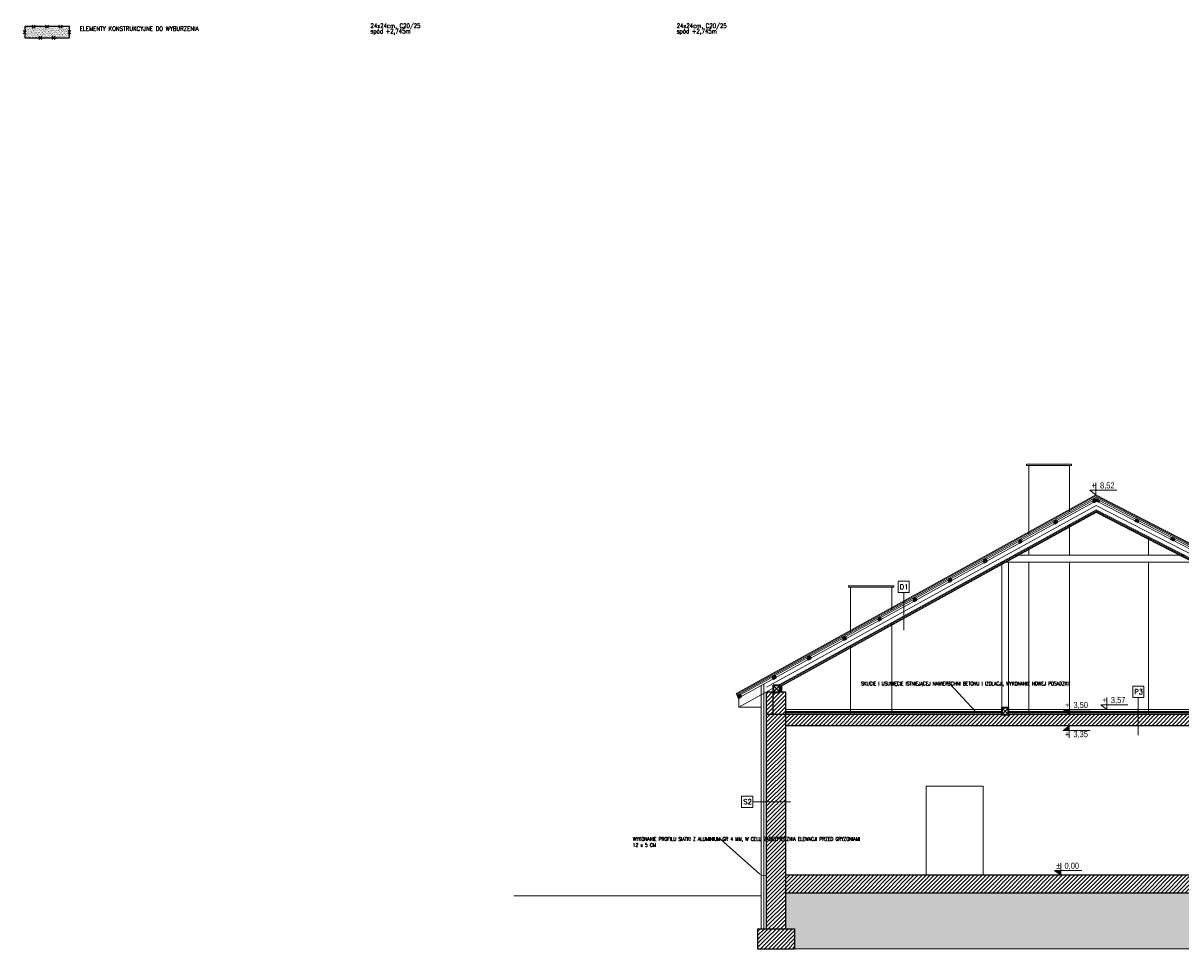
# Model space of a CAD drawing. Header units: millimetres. Extents: x -66901 to 936319, y -323998 to 488548.
# Tile 15 of 84: x 528697 to 554627, y 47222 to 67950. Entities that reach past the tile are written whole.
import ezdxf
from ezdxf import colors
from ezdxf.entities.mleader import LeaderData, LeaderLine
from ezdxf.enums import TextEntityAlignment as Align
from ezdxf.lldxf.tags import DXFTag
from ezdxf.math import Vec2, Vec3

# ---------------------------------------------------------------- set-up
doc = ezdxf.new("R2010")
doc.units = ezdxf.units.MM
doc.header["$LTSCALE"] = 5
doc.header["$MEASUREMENT"] = 0
doc.linetypes.add('ACAD_ISO03W100', pattern=[30, 12, -18])
doc.layers.add('000_HATCH', color=253, linetype='Continuous', lineweight=5, transparency=0.5)
for name, color, linetype, lineweight, true_color in [('A_DZIAŁOWA_PROJEKTOWANE', 7, 'Continuous', 18, 0x007cb0), ('A_HATCH', 7, 'Continuous', 5, 0x999999), ('A_IZOLEACJA TERMI_PROJEKTOWANA', 7, 'Continuous', 15, 0x6093ac), ('A_WIDOK 2PLAN', 7, 'Continuous', 9, 0x666666), ('A_ŚCIANY NOWOPROJEKTOWANE', 140, 'Continuous', 35, 0x00bfff)]:
    doc.layers.add(name, color=color, linetype=linetype, lineweight=lineweight, true_color=true_color)
for name, color, linetype, lineweight in [('A_HYDROIZOLACJA', 200, 'ACAD_ISO03W100', 9), ('A_KONST_ISTNIEJĄCE', 83, 'Continuous', 25), ('A_OPISY', 44, 'Continuous', 9), ('A_WIDOK', 141, 'Continuous', 13)]:
    doc.layers.add(name, color=color, linetype=linetype, lineweight=lineweight)
for name, color, linetype in [('K-HATCH', 8, 'Continuous'), ('K-WYMIARY', 254, 'Continuous'), ('S-25', 71, 'Continuous'), ('ŚCIANY_NIENOŚNE', 125, 'DASHED2')]:
    doc.layers.add(name, color=color, linetype=linetype)
doc.styles.add('APLUS', font='arial.ttf', dxfattribs={"width": 0.6})
doc.styles.add('ROMANS', font='romans.shx', dxfattribs={"width": 0.8, "oblique": 10})
doc.styles.get("Standard").update_dxf_attribs({"font": 'simplex.shx', "width": 0.8})
doc.linetypes.add('BATTING', pattern='A,0.0001,-0.1,[134,ltypeshp.shx,S=0.1,R=0,X=-0.1,Y=0],-0.2,[134,ltypeshp.shx,S=0.1,R=180,X=0.1,Y=0],-0.1', length=0.4001)
tags = doc.linetypes.add('DASHED2', pattern=[0.375, 0.25, -0.125]).pattern_tags.tags
tags[6:7] = [DXFTag(74, 4), DXFTag(75, 0), DXFTag(340, '0'), DXFTag(46, 1.0), DXFTag(50, 0.0), DXFTag(44, 0.0), DXFTag(45, 0.0)]
tags[4:5] = [DXFTag(74, 4), DXFTag(75, 0), DXFTag(340, '0'), DXFTag(46, 1.0), DXFTag(50, 0.0), DXFTag(44, 0.0), DXFTag(45, 0.0)]

# ---------------------------------------------------------------- blocks, each defined once
blk = doc.blocks.new('*U171')
blk.add_hatch(color=256).paths.add_polyline_path([(0, 0.153), (-0.198, 0.153), (0, 0)])
blk.add_line((0, 0.153), (0, 0.4))
blk.add_lwpolyline([(0, 0.153), (0, 0), (-0.198, 0.153), (0.685, 0.153)])
at = {"style": 'APLUS', "width": 0.8}
blk.add_attdef('%%P_0.00', text='', height=0.2, dxfattribs=at).set_placement((-0.146, 0.153), align=Align.BOTTOM_LEFT)
blk = doc.blocks.new('*U829')
blk.add_hatch(color=256).paths.add_polyline_path([(0, -0.153), (-0.198, -0.153), (0, 0)])
blk.add_line((0, -0.153), (0, -0.4))
blk.add_lwpolyline([(0, -0.153), (0, 0), (-0.198, -0.153), (0.685, -0.153)])
at = {"style": 'APLUS', "width": 0.8}
blk.add_attdef('%%P_0.00', text='', height=0.2, dxfattribs=at).set_placement((-0.146, -0.469), align=Align.BOTTOM_LEFT)
blk = doc.blocks.new('*U180')
blk.add_hatch(color=256).paths.add_polyline_path([(0, 0.153), (-0.198, 0.153), (0, 0)])
blk.add_line((0, 0.153), (0, 0.4))
blk.add_lwpolyline([(0, 0.153), (0, 0), (-0.198, 0.153), (0.685, 0.153)])
at = {"style": 'APLUS', "width": 0.8}
blk.add_attdef('%%P_0.00', text='', height=0.2, dxfattribs=at).set_placement((-0.146, 0.153), align=Align.BOTTOM_LEFT)
blk = doc.blocks.new('*U830')
blk.add_line((0, 0.153), (0, 0.4))
blk.add_lwpolyline([(0, 0.153), (0, 0), (-0.198, 0.153), (0.685, 0.153)])
at = {"style": 'APLUS', "width": 0.8}
blk.add_attdef('%%P_0.00', text='', height=0.2, dxfattribs=at).set_placement((-0.146, 0.153), align=Align.BOTTOM_LEFT)
blk = doc.blocks.new('A$C084C16C8')
at = {"layer": '000_HATCH', "ltscale": 2}
h = blk.add_hatch(dxfattribs=at)
h.set_pattern_fill('AR-SAND', color=256, scale=0.3)
h.set_pattern_definition([(37.5, (-21576.622, -17044.662), (-0.4800094, 14.682397), [0, -11.5824, 0, -12.954, 0, -12.3825]), (7.5, (-21576.622, -17044.662), (13.485698, 21.504753), [0, -6.2484, 0, -10.4394, 0, -4.0005]), (327.5, (-21585.994, -17044.662), (23.729771, 0.0431155), [0, -3.81, 0, -13.716, 0, -17.907]), (317.5, (-21585.994, -17044.662), (22.906694, 6.68788), [0, -1.905, 0, -8.9916, 0, -10.287])])
h.paths.add_polyline_path([(-454, -380.9), (-454, -335.9), (-434, -335.9), (-434, -256.3), (-1666, -256.3), (-1666, -335.8), (-1646, -335.8), (-1646, -380.8)])
at = {"layer": 'A_HATCH'}
h = blk.add_hatch(dxfattribs=at)
h.set_pattern_fill('ANSI31', color=256, scale=2)
h.set_pattern_definition([(45, (-21576.6216, -17044.6624), (-4.490128, 4.490128), [])])
h.paths.add_polyline_path([(-391, 143.7), (-434, 143.7), (-434, -335.9), (-391, -335.9)])
h.paths.add_polyline_path([(-371, -335.9), (-454, -335.9), (-454, -380.9), (-371, -380.9)])
h.paths.add_polyline_path([(-434, -216.3), (-1666, -216.3), (-1666, -256.3), (-434, -256.3)])
h.paths.add_polyline_path([(-1646, -335.8), (-1729, -335.8), (-1729, -380.8), (-1646, -380.8)])
h.paths.add_polyline_path([(-1666, 143.7), (-1709, 143.7), (-1709, -335.8), (-1666, -335.8)])
h.paths.add_polyline_path([(-434, 143.7), (-1666, 143.7), (-1666, 118.7), (-434, 118.7)])
h.paths.add_polyline_path([(-1666, 193.7), (-1694, 193.7), (-1694, 143.7), (-1666, 143.7)])
h.paths.add_polyline_path([(-1694, 193.7), (-1709, 193.7), (-1709, 143.7), (-1694, 143.7)])
h.paths.add_polyline_path([(-391, 304.3), (-399.5, 308.7), (-418, 308.7), (-418, 143.7), (-391, 143.7)])
h.paths.add_polyline_path([(-418, 308.7), (-434, 308.7), (-434, 143.7), (-418, 143.7)])
at = {"layer": '000_HATCH', "linetype": 'BATTING', "ltscale": 6}
for p, q in [((-1666, 147.2), (-1182.1, 147.2)), ((-1167.1, 147.2), (-758.4, 147.2))]:
    blk.add_line(p, q, dxfattribs=at)
at = {"layer": '000_HATCH', "ltscale": 2}
blk.add_line((-1646, -380.8), (-454, -380.8), dxfattribs=at)
at = {"layer": '000_HATCH', "ltscale": 2, "const_width": 1.5}
blk.add_lwpolyline([(-1709, -216.3), (-1721, -216.3), (-1721, -208.8)], dxfattribs=at)
at = {"layer": 'A_HYDROIZOLACJA', "ltscale": 0.2, "const_width": 1}
for points in [[(-1666, 150.2), (-1182.1, 150.2)], [(-1666, 144.2), (-434, 144.2)], [(-1167.1, 150.2), (-758.4, 150.2)]]:
    blk.add_lwpolyline(points, dxfattribs=at)
at = {"layer": 'A_IZOLEACJA TERMI_PROJEKTOWANA', "ltscale": 18}
for p, q in [((-1721, -335.8), (-1721, 208.7)), ((-1675, 208.9), (-1675, 193.7))]:
    blk.add_line(p, q, dxfattribs=at)
at = {"layer": 'A_IZOLEACJA TERMI_PROJEKTOWANA', "linetype": 'BATTING', "ltscale": 14}
blk.add_line((-1715, -335.8), (-1715, 212), dxfattribs=at)
at = {"layer": 'A_IZOLEACJA TERMI_PROJEKTOWANA', "linetype": 'BATTING', "ltscale": 5}
blk.add_line((-1677, 207.8), (-1677, 193.7), dxfattribs=at)
at = {"layer": 'A_IZOLEACJA TERMI_PROJEKTOWANA', "linetype": 'BATTING', "ltscale": 22}
blk.add_lwpolyline([(24, 101.2), (-970.6, 612.2), (-1709, 205)], dxfattribs=at)
at = {"layer": 'A_IZOLEACJA TERMI_PROJEKTOWANA', "linetype": 'BATTING', "ltscale": 5}
for points in [[(-970.5, 599.8), (-1679.6, 208.7)], [(-433, 323.6), (-970.5, 599.8)]]:
    blk.add_lwpolyline(points, dxfattribs=at)
at = {"layer": 'A_IZOLEACJA TERMI_PROJEKTOWANA', "ltscale": 18}
blk.add_lwpolyline([(-966.2, 599.8), (-968.3, 598.7)], dxfattribs=at)
at = {"layer": 'A_KONST_ISTNIEJĄCE', "ltscale": 2}
for p, q in [((-1709, 143.7), (-1709, 193.7)), ((-1694, 193.7), (-1709, 193.7)), ((-1694, 143.7), (-1694, 193.7)), ((-1666, 193.7), (-1694, 193.7)), ((-1666, 143.7), (-1666, 193.7)), ((-1666, 143.7), (-1709, 143.7)), ((-1709, -335.8), (-1709, 143.7)), ((-1666, -335.8), (-1666, 143.7)), ((-434, 143.7), (-1666, 143.7)), ((-434, 118.7), (-1666, 118.7)), ((-434, -216.3), (-1666, -216.3)), ((-434, -256.3), (-1666, -256.3)), ((-1729, -335.8), (-1646, -335.8)), ((-1729, -335.8), (-1729, -380.8)), ((-1646, -335.8), (-1646, -380.8)), ((-1729, -380.8), (-1646, -380.8))]:
    blk.add_line(p, q, dxfattribs=at)
at = {"layer": 'A_OPISY'}
for p, q in [((-1401.7, 417.1), (-1401.7, 332.7)), ((-876.2, 182.1), (-876.2, 97.7)), ((-1655.1, -51.6), (-1739.6, -51.6))]:
    blk.add_line(p, q, dxfattribs=at)
for points in [[(-1414.2, 417.1), (-1389.2, 417.1), (-1389.2, 442.1), (-1414.2, 442.1)], [(-888.7, 182.1), (-863.7, 182.1), (-863.7, 207.1), (-888.7, 207.1)], [(-1764.6, -64.1), (-1739.6, -64.1), (-1739.6, -39.1), (-1764.6, -39.1)]]:
    blk.add_lwpolyline(points, close=True, dxfattribs=at)
at = {"layer": 'A_WIDOK', "ltscale": 2}
for p, q in [((-978, 623), (-970.8, 622.4)), ((-972.7, 625.9), (-976.1, 619.5)), ((-963.6, 623.2), (-970.8, 622.4)), ((-969, 626), (-965.5, 619.7)), ((-1065.1, 575), (-1057.9, 574.4)), ((-1059.8, 577.9), (-1063.2, 571.5)), ((-875.2, 577.8), (-882.3, 577)), ((-880.5, 580.5), (-877, 574.2)), ((-1143.9, 531.5), (-1136.7, 530.9)), ((-1138.6, 534.4), (-1142, 528)), ((-795.1, 536.6), (-802.3, 535.8)), ((-800.4, 539.4), (-796.9, 533.1)), ((-772.6, 500.3), (-1154.9, 500.3)), ((-1222.7, 488.1), (-1215.5, 487.4)), ((-1217.5, 490.9), (-1220.8, 484.5)), ((-743.4, 485.3), (-1182.1, 485.3)), ((-1182.1, 485.3), (-1182.1, 143.7)), ((-1167.1, 485.3), (-1167.1, 143.7)), ((-1301.5, 444.6), (-1294.3, 444)), ((-1296.3, 447.5), (-1299.6, 441.1)), ((-1380.3, 401.1), (-1373.1, 400.5)), ((-1375.1, 404), (-1378.4, 397.6)), ((-1459.1, 357.7), (-1452, 357.1)), ((-1453.9, 360.6), (-1457.2, 354.2)), ((-1538, 314.2), (-1530.8, 313.6)), ((-1532.7, 317.1), (-1536, 310.7)), ((-1616.8, 270.7), (-1609.6, 270.1)), ((-1611.5, 273.6), (-1614.8, 267.2)), ((-1695.6, 227.3), (-1688.4, 226.7)), ((-1694, 208.7), (-1679, 193.7)), ((-1679, 208.7), (-1694, 193.7)), ((-1690.3, 230.2), (-1693.6, 223.8)), ((-1776.6, 191.2), (-1771, 181.1)), ((-1772.9, 184.6), (-1765.7, 184)), ((-1767.7, 187.5), (-1771, 181.1)), ((-1771, 181.1), (-1771, 160.6)), ((-1721, 160.6), (-1771, 160.6)), ((-1182.1, 158.7), (-1167.1, 143.7)), ((-1167.1, 158.7), (-1182.1, 143.7)), ((-1182.1, 154.7), (-1666, 154.7)), ((-1182.1, 150.7), (-1666, 150.7)), ((-1182.1, 149.7), (-1666, 149.7)), ((-434, 144.7), (-1666, 144.7)), ((-434, 143.7), (-1666, 143.7)), ((-758.4, 154.7), (-1167.1, 154.7)), ((-758.4, 150.7), (-1167.1, 150.7)), ((-758.4, 149.7), (-1167.1, 149.7)), ((-1721, -262.3), (-2275.2, -262.3))]:
    blk.add_line(p, q, dxfattribs=at)
for points in [[(94.3, 88.1), (-971, 635.4), (-1776.6, 191.2)], [(93.3, 86.3), (-971, 633.2), (-1775.6, 189.4)], [(92.2, 84.1), (-970.9, 630.3), (-1774.4, 187.2)], [(89, 82.4), (-970.9, 626.9), (-1772.9, 184.6)], [(87.2, 78.8), (-970.8, 622.4), (-1771, 181.1)], [(-428.7, 323.7), (-970.5, 602), (-1683.8, 208.7)], [(-433, 321.4), (-970.4, 597.5), (-1679, 206.7)], [(-433.5, 320.5), (-970.4, 596.4), (-1678.5, 205.8)], [(-1694, 203), (-1771, 160.6)]]:
    blk.add_lwpolyline(points, dxfattribs=at)
blk.add_lwpolyline([(-1351, -16.3), (-1224, -16.3), (-1224, -216.3), (-1351, -216.3)], close=True, dxfattribs=at)
at = {"layer": 'A_WIDOK 2PLAN', "ltscale": 2}
for p, q in [((-1121.5, 701.5), (-1121.5, 548.4)), ((-1030.5, 701.5), (-1121.5, 701.5)), ((-1030.5, 701.5), (-1030.5, 598.6)), ((-1030.5, 568.9), (-1030.5, 500.3)), ((-1121.5, 518.7), (-1121.5, 500.3)), ((-853.5, 500.3), (-853.5, 541.9)), ((-1121.5, 485.3), (-1121.5, 143.7)), ((-1030.5, 485.3), (-1030.5, 143.7)), ((-853.5, 143.7), (-853.5, 485.3)), ((-1520.5, 429.1), (-1520.5, 328.4)), ((-1428.5, 429.1), (-1520.5, 429.1)), ((-1429.5, 429.1), (-1520.5, 429.1)), ((-1428.5, 429.1), (-1428.5, 379.1)), ((-1428.5, 349.4), (-1428.5, 143.7)), ((-1520.5, 298.7), (-1520.5, 143.7))]:
    blk.add_line(p, q, dxfattribs=at)
for points in [[(-1126.5, 704.5), (-1025.5, 704.5), (-1025.5, 701.5), (-1126.5, 701.5)], [(-1525.5, 432.1), (-1423.5, 432.1), (-1423.5, 429.1), (-1525.5, 429.1)]]:
    blk.add_lwpolyline(points, close=True, dxfattribs=at)
at = {"layer": 'A_ŚCIANY NOWOPROJEKTOWANE', "ltscale": 2}
for points in [[(-978, 623), (-976.1, 619.5), (-970.8, 622.4), (-972.7, 625.9)], [(-963.6, 623.2), (-965.5, 619.7), (-970.8, 622.4), (-969, 626)], [(-1065.1, 575), (-1063.2, 571.5), (-1057.9, 574.4), (-1059.8, 577.9)], [(-875.2, 577.8), (-877, 574.2), (-882.3, 577), (-880.5, 580.5)], [(-1143.9, 531.5), (-1142, 528), (-1136.7, 530.9), (-1138.6, 534.4)], [(-795.1, 536.6), (-796.9, 533.1), (-802.3, 535.8), (-800.4, 539.4)], [(-1222.7, 488.1), (-1220.8, 484.5), (-1215.5, 487.4), (-1217.5, 490.9)], [(-1301.5, 444.6), (-1299.6, 441.1), (-1294.3, 444), (-1296.3, 447.5)], [(-1380.3, 401.1), (-1378.4, 397.6), (-1373.1, 400.5), (-1375.1, 404)], [(-1459.1, 357.7), (-1457.2, 354.2), (-1452, 357.1), (-1453.9, 360.6)], [(-1538, 314.2), (-1536, 310.7), (-1530.8, 313.6), (-1532.7, 317.1)], [(-1616.8, 270.7), (-1614.8, 267.2), (-1609.6, 270.1), (-1611.5, 273.6)], [(-1695.6, 227.3), (-1693.6, 223.8), (-1688.4, 226.7), (-1690.3, 230.2)], [(-1694, 193.7), (-1679, 193.7), (-1679, 208.7), (-1694, 208.7)], [(-1772.9, 184.6), (-1771, 181.1), (-1765.7, 184), (-1767.7, 187.5)], [(-1182.1, 143.7), (-1167.1, 143.7), (-1167.1, 158.7), (-1182.1, 158.7)]]:
    blk.add_lwpolyline(points, close=True, dxfattribs=at)
at = {"layer": 'A_OPISY', "transparency": 33554687, "xscale": 68.67492864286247, "yscale": 68.67492864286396, "zscale": 68.67492864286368, "rotation": 1.435389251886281e-05}
for name, p, values in [('*U830', (-971, 635.4), {'%%P_0.00': '+  8,52'}), ('*U830', (-946.8, 154.7), {'%%P_0.00': '+  3,57'}), ('*U180', (-1030.5, 143.7), {'%%P_0.00': '+  3,50'}), ('*U171', (-1050, -216.3), {'%%P_0.00': '%%p  0,00'})]:
    blk.add_blockref(name, p, dxfattribs=at).add_auto_attribs(values)
at = {"layer": 'A_OPISY', "transparency": 33554687}
ref = blk.add_blockref('*U829', (-1030.7, 118.7), dxfattribs=dict(at, xscale=68.67492864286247, yscale=68.67492864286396, zscale=68.67492864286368, rotation=1.435389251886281e-05))
ref.add_attrib('%%P_0.00', '+  3,35', dxfattribs={"layer": '0', "height": 13.73, "rotation": 0, "style": 'APLUS', "width": 0.8}).set_placement((-1040.7, 88.9), align=Align.BOTTOM_LEFT)
at = {"layer": 'A_OPISY'}
for s, p in [('D1', (-1410.5, 424.2)), ('P3', (-885.1, 189.2)), ('S2', (-1760.9, -57))]:
    blk.add_text(s, height=11, dxfattribs=at).set_placement(p)
at = {"layer": 'A_DZIAŁOWA_PROJEKTOWANE', "ltscale": 2}
ml = blk.add_multileader_mtext('Standard', dxfattribs=at)
ml.set_content('SKUCIE I USUNIĘCIE ISTNIEJĄCEJ NAWIERZCHNI BETONU I IZOLACJI, WYKONANIE NOWEJ POSADZKI', color=256)
ml.set_leader_properties()
ml.build(insert=Vec2(0, 0))
ctx = ml.context
ctx.base_point, ctx.char_height, ctx.plane_origin = Vec3(-1473.8, 213), 8, Vec3(-1124.9, 322.9)
notes = []
notes.append((ctx, [(0, (1, 1, 0), (-1299, 213), (-1, 0), 8, [(0, [(-1237.7, 147.2)], 0, [])])]))
ctx.mtext.insert, ctx.mtext.width, ctx.mtext.flow_direction = Vec3(-1497.2, 217.1), 197.625, 5
ml = blk.add_multileader_mtext('Standard', dxfattribs=at)
ml.set_content('WYKONANIE PROFILU SIATKI Z ALUMINIUM GR 4 MM, W CELU ZABEZPIECZNIA ELEWACJI PRZED GRYZONIAMI\\P12 x 5 CM', color=256)
ml.set_leader_properties()
ml.build(insert=Vec2(0, 0))
ctx = ml.context
ctx.base_point, ctx.char_height, ctx.plane_origin = Vec3(-1982.8, -135), 8, Vec3(-1623, -68)
notes.append((ctx, [(0, (1, 1, 0), (-1811.7, -135), (-1, 0), 8, [(0, [(-1721, -216.3)], 0, [])])]))
ctx.mtext.insert, ctx.mtext.width, ctx.mtext.flow_direction = Vec3(-2008.4, -131), 197.625, 5
for ctx, leaders in notes:
    for number, flags, end, landing, length, lines in leaders:
        leader = LeaderData()
        leader.index, (leader.has_last_leader_line, leader.has_dogleg_vector, leader.attachment_direction) = number, flags
        leader.last_leader_point, leader.dogleg_vector, leader.dogleg_length = Vec3(end), Vec3(landing), length
        for number, points, colour, breaks in lines:
            line = LeaderLine()
            line.index, line.vertices, line.color, line.breaks = number, Vec3.list(points), colors.encode_raw_color(colour), breaks
            leader.lines.append(line)
        ctx.leaders.append(leader)

msp = doc.modelspace()

# ---------------------------------------------------------------- hatches: boundary and pattern name
at = {"layer": 'K-HATCH'}
h = msp.add_hatch(dxfattribs=at)
h.set_pattern_fill('AR-SAND', color=256, scale=20, style=0)
h.set_pattern_definition([(37.5, (4462620.22, 8125986.61), (-1.25986716, 38.53647538), [0, -30.4, 0, -34, 0, -32.5]), (7.5, (4462620.22, 8125986.61), (35.3955341, 56.4429213), [0, -16.4, 0, -27.4, 0, -10.5]), (327.5, (4462595.62, 8125986.61), (62.28283724, 0.11318107), [0, -10, 0, -36, 0, -47]), (317.5, (4462595.62, 8125986.61), (60.1225321, 17.5535113), [0, -5, 0, -23.6, 0, -27])])
h.paths.add_polyline_path([(528731.858, 67872.5), (528731.858, 67622.5), (529731.858, 67622.5), (529731.858, 67872.5)])

# ---------------------------------------------------------------- linework, layer by layer
at = {"layer": 'ŚCIANY_NIENOŚNE'}
for p, q in [((528696.502, 67782.855), (528767.213, 67712.145)), ((528767.213, 67782.855), (528696.502, 67712.145)), ((528896.502, 67907.855), (528967.213, 67837.145)), ((528967.213, 67907.855), (528896.502, 67837.145)), ((529196.502, 67907.855), (529267.213, 67837.145)), ((529267.213, 67907.855), (529196.502, 67837.145)), ((529496.502, 67907.855), (529567.213, 67837.145)), ((529567.213, 67907.855), (529496.502, 67837.145)), ((529696.502, 67782.855), (529767.213, 67712.145)), ((529767.213, 67782.855), (529696.502, 67712.145)), ((529046.502, 67657.855), (529117.213, 67587.145)), ((529117.213, 67657.855), (529046.502, 67587.145)), ((529346.502, 67657.855), (529417.213, 67587.145)), ((529417.213, 67657.855), (529346.502, 67587.145))]:
    msp.add_line(p, q, dxfattribs=at)
msp.add_lwpolyline([(528731.858, 67622.5), (529731.858, 67622.5), (529731.858, 67872.5), (528731.858, 67872.5)], close=True, dxfattribs=at)

# ---------------------------------------------------------------- block references
at = {"layer": 'K-WYMIARY', "xscale": 10, "yscale": 10, "zscale": 10}
msp.add_blockref('A$C084C16C8', (562436.152, 51030.913), dxfattribs=at)

# ---------------------------------------------------------------- texts
at = {"layer": 'S-25', "style": 'ROMANS', "width": 0.8}
for s, p in [('24x24cm, C20/25', (536476.142, 67841.583)), ('24x24cm, C20/25', (543334.142, 67841.583)), ('spód +2,745m', (536476.142, 67721.583)), ('spód +2,745m', (543334.142, 67721.583))]:
    msp.add_text(s, height=100, rotation=0, dxfattribs=at).set_placement(p)
msp.add_text('ELEMENTY KONSTRUKCYJNE DO WYBURZENIA', height=100, dxfattribs=at).set_placement((529962.293, 67777.411))

doc.saveas('drawing.dxf')
